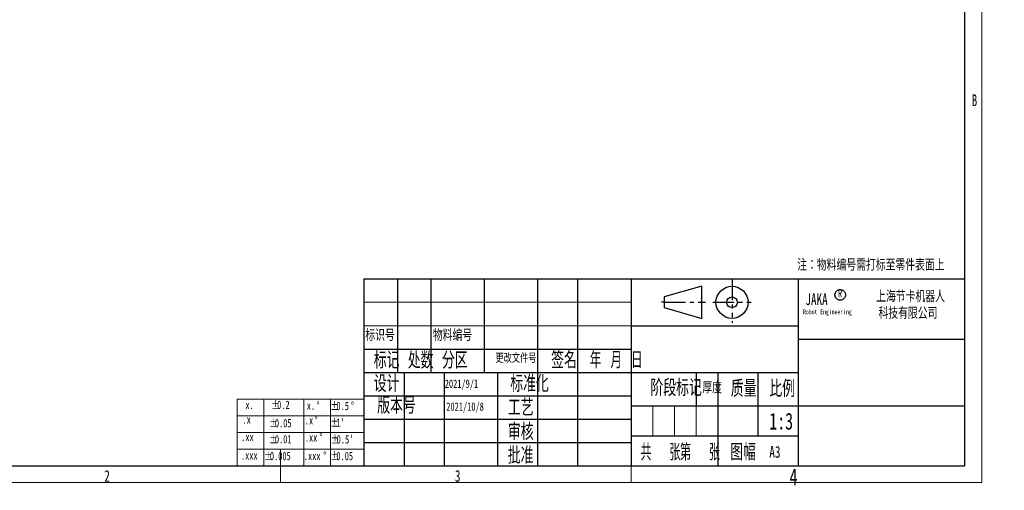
# Model space of a CAD drawing. Header units: millimetres. Extents: x -17 to 661, y -2 to 297.
# Tile 2 of 10: x 132 to 427, y -2 to 139. Entities that reach past the tile are written whole.
import ezdxf

# ---------------------------------------------------------------- set-up
doc = ezdxf.new("R2010")
doc.units = ezdxf.units.MM
doc.linetypes.add('CENTERX2', pattern=[20.32, 12.7, -2.54, 2.54, -2.54])
doc.linetypes.add('PHANTOM', pattern=[12.7, 6.35, -1.27, 1.27, -1.27, 1.27, -1.27])
for name, color, linetype in [('中心线层', 7, 'CENTERX2'), ('文字层', 7, 'Continuous'), ('标注层', 7, 'Continuous')]:
    doc.layers.add(name, color=color, linetype=linetype)
doc.styles.add('SLDTEXTSTYLE0', font='TXT', dxfattribs={"width": 0.7})
doc.styles.add('SLDTEXTSTYLE1', font='TXT', dxfattribs={"width": 0.7, "bigfont": 'bigfont'})
doc.styles.add('SLDTEXTSTYLE2', font='TXT', dxfattribs={"width": 0.62, "bigfont": 'bigfont'})
doc.styles.add('SLDTEXTSTYLE3', font='TXT', dxfattribs={"width": 0.6, "bigfont": 'bigfont'})

# ---------------------------------------------------------------- blocks, each defined once
blk = doc.blocks.new('SW_NOTE_0')
at = {"layer": '文字层', "color": 0, "char_height": 3.5, "attachment_point": 2, "style": 'SLDTEXTSTYLE1'}
for s, insert in [('\\M+18FE3\\M+18A43节卡\\M+18AF7\\M+18AED\\M+1906C', (16.08, 4.51)), ('\\M+189C8\\M+18B5A\\M+1974C\\M+18CC0\\M+18CF6\\M+18E69', (15.31, -0.49))]:
    blk.add_mtext(s, dxfattribs=dict(at, insert=insert))
blk = doc.blocks.new('SW_NOTE_1')
at = {"color": 0, "linetype": 'Continuous', "lineweight": 18, "char_height": 2.5, "attachment_point": 1, "style": 'SLDTEXTSTYLE0'}
for s, insert in [('%%p', (0, 3.22)), ('0.05', (1.75, 3.22))]:
    blk.add_mtext(s, dxfattribs=dict(at, insert=insert))
blk = doc.blocks.new('SW_NOTE_2')
at = {"color": 0, "linetype": 'Continuous', "lineweight": 18, "char_height": 2.5, "attachment_point": 1, "style": 'SLDTEXTSTYLE0'}
for s, insert in [('%%p', (0, 3.22)), ("0.5'", (1.75, 3.22))]:
    blk.add_mtext(s, dxfattribs=dict(at, insert=insert))
blk = doc.blocks.new('SW_NOTE_3')
at = {"color": 0, "linetype": 'Continuous', "lineweight": 18, "char_height": 2.5, "attachment_point": 1, "style": 'SLDTEXTSTYLE0'}
for s, insert in [('%%p', (0, 3.22)), ("1'", (1.75, 3.22))]:
    blk.add_mtext(s, dxfattribs=dict(at, insert=insert))
blk = doc.blocks.new('SW_NOTE_4')
at = {"color": 0, "linetype": 'Continuous', "lineweight": 18, "char_height": 2.5, "attachment_point": 1, "style": 'SLDTEXTSTYLE0'}
for s, insert in [('%%d', (2.91, 3.22)), ('x.', (0, 3.22))]:
    blk.add_mtext(s, dxfattribs=dict(at, insert=insert))
blk = doc.blocks.new('SW_NOTE_5')
at = {"color": 0, "linetype": 'Continuous', "lineweight": 18, "char_height": 2.5, "attachment_point": 1, "style": 'SLDTEXTSTYLE0'}
for s, insert in [('%%d', (5.82, 3.22)), ('.xxx', (0, 3.22))]:
    blk.add_mtext(s, dxfattribs=dict(at, insert=insert))
blk = doc.blocks.new('SW_NOTE_6')
at = {"color": 0, "linetype": 'Continuous', "lineweight": 18, "char_height": 2.5, "attachment_point": 1, "style": 'SLDTEXTSTYLE0'}
for s, insert in [('%%d', (4.36, 3.22)), ('.xx', (0, 3.22))]:
    blk.add_mtext(s, dxfattribs=dict(at, insert=insert))
blk = doc.blocks.new('SW_NOTE_7')
at = {"color": 0, "linetype": 'Continuous', "lineweight": 18, "char_height": 2.5, "attachment_point": 1, "style": 'SLDTEXTSTYLE0'}
for s, insert in [('%%d', (2.91, 3.22)), ('.x', (0, 3.22))]:
    blk.add_mtext(s, dxfattribs=dict(at, insert=insert))
blk = doc.blocks.new('SW_NOTE_8')
at = {"color": 0, "linetype": 'Continuous', "lineweight": 18, "char_height": 2.5, "attachment_point": 1, "style": 'SLDTEXTSTYLE0'}
for s, insert in [('%%p', (0, 3.22)), ('0.5', (1.75, 3.22)), ('%%d', (6.11, 3.22))]:
    blk.add_mtext(s, dxfattribs=dict(at, insert=insert))
blk = doc.blocks.new('SW_NOTE_9')
at = {"color": 0, "linetype": 'Continuous', "lineweight": 18, "char_height": 2.5, "attachment_point": 1, "style": 'SLDTEXTSTYLE0'}
for s, insert in [('%%p', (0, 3.22)), ('0.005', (1.75, 3.22))]:
    blk.add_mtext(s, dxfattribs=dict(at, insert=insert))
blk = doc.blocks.new('SW_NOTE_10')
at = {"color": 0, "linetype": 'Continuous', "lineweight": 18, "char_height": 2.5, "attachment_point": 1, "style": 'SLDTEXTSTYLE0'}
for s, insert in [('%%p', (0, 3.22)), ('0.01', (1.75, 3.22))]:
    blk.add_mtext(s, dxfattribs=dict(at, insert=insert))
blk = doc.blocks.new('SW_NOTE_11')
at = {"color": 0, "linetype": 'Continuous', "lineweight": 18, "char_height": 2.5, "attachment_point": 1, "style": 'SLDTEXTSTYLE0'}
for s, insert in [('%%p', (0, 3.22)), ('0.05', (1.75, 3.22))]:
    blk.add_mtext(s, dxfattribs=dict(at, insert=insert))
blk = doc.blocks.new('SW_NOTE_12')
at = {"color": 0, "linetype": 'Continuous', "lineweight": 18, "char_height": 2.5, "attachment_point": 1, "style": 'SLDTEXTSTYLE0'}
for s, insert in [('%%p', (0, 3.22)), ('0.2', (1.75, 3.22))]:
    blk.add_mtext(s, dxfattribs=dict(at, insert=insert))

msp = doc.modelspace()

# ---------------------------------------------------------------- linework, layer by layer
at = {"color": 190, "linetype": 'Continuous', "lineweight": 25}
for p, q in [((415, 5), (415, 292)), ((25, 5), (415, 5))]:
    msp.add_line(p, q, dxfattribs=at)
at = {"color": 1, "linetype": 'Continuous', "lineweight": 18}
for p, q in [((420, 0), (420, 148.5)), ((235, 54), (315, 54)), ((235, 47), (315, 47)), ((321.5, 23), (321.5, 14)), ((328, 23), (328, 14)), ((334.5, 23), (334.5, 14)), ((0, 0), (420, 0))]:
    msp.add_line(p, q, dxfattribs=at)
at = {"color": 1, "linetype": 'Continuous', "lineweight": 25}
for p, q in [((235, 61), (415, 61)), ((235, 61), (235, 5)), ((245, 61), (245, 33)), ((255, 61), (255, 33)), ((271, 61), (271, 33)), ((287, 61), (287, 5)), ((299, 61), (299, 5)), ((315, 61), (315, 5)), ((365, 61), (365, 33)), ((365, 43), (415, 43)), ((235, 40), (315, 40)), ((235, 33), (365, 33)), ((247, 33), (247, 5)), ((259, 33), (259, 5)), ((275, 33), (275, 5)), ((340.9862, 33), (340.9862, 23)), ((353, 33), (353, 23)), ((365, 33), (365, 5)), ((235, 26), (315, 26)), ((315, 23), (415, 23)), ((340.9862, 23), (340.9862, 14)), ((353, 23), (353, 14)), ((235, 19), (315, 19)), ((235, 12), (315, 12)), ((315, 14), (365, 14)), ((340.9862, 14), (340.9862, 5))]:
    msp.add_line(p, q, dxfattribs=at)
at = {"color": 190, "linetype": 'Continuous', "lineweight": 18}
for p, q in [((235, 25), (197, 25)), ((197, 25), (197, 20)), ((205, 20), (205, 25)), ((217, 20), (217, 25)), ((225, 20), (225, 25)), ((235, 25), (235, 5)), ((197, 5), (197, 20)), ((197, 20), (235, 20)), ((205, 20), (205, 5)), ((217, 20), (217, 5)), ((225, 20), (225, 5)), ((197, 15), (235, 15)), ((235, 10), (197, 10)), ((210, 5), (210, 10)), ((197, 5), (235, 5)), ((210, 0), (210, 5))]:
    msp.add_line(p, q, dxfattribs=at)
at = {"color": 7, "linetype": 'Continuous', "lineweight": 18}
msp.add_line((315, 5), (315, 0), dxfattribs=at)
at = {"layer": '中心线层', "color": 1}
msp.add_line((334.5, 33), (334.5, 23), dxfattribs=at)
at = {"layer": '中心线层', "color": 11}
msp.add_circle((377.6244, 56.2314), 1.5752, dxfattribs=at)
at = {"layer": '文字层', "linetype": 'PHANTOM'}
for p, q in [((345.2251, 61.0137), (345.2251, 47.8106)), ((324.9394, 54), (336.1394, 54)), ((339.5117, 54), (351.7082, 54))]:
    msp.add_line(p, q, dxfattribs=at)
at = {"layer": '文字层'}
for p, q in [((336.1394, 58.8), (324.9394, 55.6)), ((336.1394, 49.2), (336.1394, 58.8)), ((324.9394, 54), (324.1179, 54)), ((324.9394, 55.6), (324.9394, 52.4)), ((336.1394, 54), (337.321, 54)), ((324.9394, 52.4), (336.1394, 49.2))]:
    msp.add_line(p, q, dxfattribs=at)
for radius in [4.8, 1.6]:
    msp.add_circle((345.2251, 54), radius, dxfattribs=at)
at = {"layer": '标注层', "color": 1}
msp.add_line((315, 47), (365, 47), dxfattribs=at)

# ---------------------------------------------------------------- block references
at = {"color": 190, "linetype": 'Continuous', "lineweight": 18}
for name, p in [('SW_NOTE_12', (207.2405, 21.325)), ('SW_NOTE_4', (217.8766, 21.0981)), ('SW_NOTE_8', (225, 21)), ('SW_NOTE_11', (206.5703, 15.8598)), ('SW_NOTE_7', (217.2993, 16.6959)), ('SW_NOTE_3', (225, 16)), ('SW_NOTE_6', (217.2993, 11.5721)), ('SW_NOTE_10', (206.5703, 11.0377)), ('SW_NOTE_2', (225.0843, 11)), ('SW_NOTE_9', (205.0738, 6.004)), ('SW_NOTE_5', (217, 6.0314)), ('SW_NOTE_1', (224.9863, 6))]:
    msp.add_blockref(name, p, dxfattribs=at)
at = {"layer": '文字层', "color": 4}
msp.add_blockref('SW_NOTE_0', (382.6123, 53.0272), dxfattribs=at)

# ---------------------------------------------------------------- texts
at = {"color": 5, "linetype": 'Continuous', "lineweight": 18, "attachment_point": 2, "style": 'SLDTEXTSTYLE0'}
for s, insert, char_height in [('B', (417.8431, 116.2617), 3.5), ('2', (158.0748, 3.7617), 3.5), ('3', (263.0742, 3.7617), 3.5), ('4', (363.6404, 4.2061), 5)]:
    msp.add_mtext(s, dxfattribs=dict(at, insert=insert, char_height=char_height))
at = {"color": 4, "linetype": 'Continuous', "lineweight": 18, "attachment_point": 2}
for s, insert, char_height, style in [('\\M+195AA\\M+18BE6', (262.2095, 39.1502), 5, 'SLDTEXTSTYLE1'), ('处\\M+19094', (251.9753, 39.1502), 5, 'SLDTEXTSTYLE1'), ('标记', (241.7811, 39.1502), 5, 'SLDTEXTSTYLE1'), ('\\M+18D58\\M+189FC\\M+195B6\\M+18C8F\\M+18D86', (280.5372, 38.4075), 2.5, 'SLDTEXTSTYLE1'), ('签\\M+196BC', (294.913, 39.2163), 5, 'SLDTEXTSTYLE1'), ('\\M+1944E \\M+18C8E \\M+193FA', (310.5359, 39.2163), 5, 'SLDTEXTSTYLE2'), ('设计', (241.7915, 32.1534), 5, 'SLDTEXTSTYLE1'), ('标\\M+18F79\\M+189BB', (284.5916, 32.1534), 5, 'SLDTEXTSTYLE1'), ('阶\\M+19269标记', (328.4889, 30.9033), 5, 'SLDTEXTSTYLE1'), ('\\M+194E4\\M+197E1', (360.2532, 30.6602), 5, 'SLDTEXTSTYLE1'), ('质\\M+197CA', (348.7142, 30.6602), 5, 'SLDTEXTSTYLE1'), ('\\M+194C5\\M+1967B\\M+18D86', (244.7426, 25.6301), 5, 'SLDTEXTSTYLE1'), ('\\M+18D48艺', (281.9618, 24.9897), 5, 'SLDTEXTSTYLE1'), ('审\\M+18A6A', (281.9603, 17.7491), 5, 'SLDTEXTSTYLE1'), ('\\M+18BA4  张', (323.8014, 11.62), 5, 'SLDTEXTSTYLE3'), ('\\M+191E6  张', (335.6421, 11.62), 5, 'SLDTEXTSTYLE3'), ('图\\M+1959D', (348.5398, 11.6408), 5, 'SLDTEXTSTYLE1'), ('\\M+194E1\\M+18F79', (281.9168, 10.6736), 5, 'SLDTEXTSTYLE1')]:
    msp.add_mtext(s, dxfattribs=dict(at, insert=insert, char_height=char_height, style=style))
at = {"color": 190, "linetype": 'Continuous', "lineweight": 18, "char_height": 2.5, "attachment_point": 1, "style": 'SLDTEXTSTYLE0'}
for s, insert in [('x.', (199.4956, 24.5477)), ('.x', (198.6319, 20.1763)), ('.xx', (198.2316, 14.9293)), ('.xxx', (198.1639, 9.3949))]:
    msp.add_mtext(s, dxfattribs=dict(at, insert=insert))
at = {"color": 2, "linetype": 'Continuous', "lineweight": 18, "attachment_point": 2, "style": 'SLDTEXTSTYLE0'}
for s, insert, char_height in [('1:3', (359.9652, 20.9127), 5), ('A3', (358.0735, 10.9645), 3.5)]:
    msp.add_mtext(s, dxfattribs=dict(at, insert=insert, char_height=char_height))
at = {"layer": '中心线层', "attachment_point": 1, "style": 'SLDTEXTSTYLE0'}
for s, insert, char_height in [('JAKA', (367.209, 56.6668), 3.5), ('R', (376.9653, 57.9464), 2.5), ('Robot Engineering', (366.5072, 51.9084), 1.5)]:
    msp.add_mtext(s, dxfattribs=dict(at, insert=insert, char_height=char_height))
at = {"layer": '中心线层', "color": 4, "char_height": 3.5, "style": 'SLDTEXTSTYLE1'}
for s, insert, attachment_point in [('标识\\M+18D86', (235.4114, 45.9022), 1), ('\\M+195A8\\M+197BF编\\M+18D86', (255.647, 45.9022), 1), ('\\M+18CFA\\M+19378', (339.2867, 30.2265), 2)]:
    msp.add_mtext(s, dxfattribs=dict(at, insert=insert, attachment_point=attachment_point))
at = {"layer": '中心线层', "color": 2, "char_height": 2.5, "attachment_point": 1, "style": 'SLDTEXTSTYLE0'}
for s, insert in [('2021/9/1', (259.203, 30.8717)), ('2021/10/8', (259.6581, 24.0213))]:
    msp.add_mtext(s, dxfattribs=dict(at, insert=insert))
at = {"layer": '文字层', "color": 2, "insert": (2.5928, 96.3456), "char_height": 5, "attachment_point": 1, "style": 'SLDTEXTSTYLE1'}
msp.add_mtext('\\M+18ED8(\\M+192CA)\\M+19770\\M+18C8F\\M+1936F记', dxfattribs=at)
at = {"layer": '文字层', "insert": (364.7577, 66.9567), "char_height": 3.5, "attachment_point": 1, "style": 'SLDTEXTSTYLE1'}
msp.add_mtext('\\M+1928D\\M+18146\\M+195A8\\M+197BF编\\M+18D86\\M+18EF9\\M+191C5标\\M+18E8A\\M+197EB\\M+18C8F\\M+1955C\\M+196CA\\M+18FE3', dxfattribs=at)

doc.saveas('drawing.dxf')
